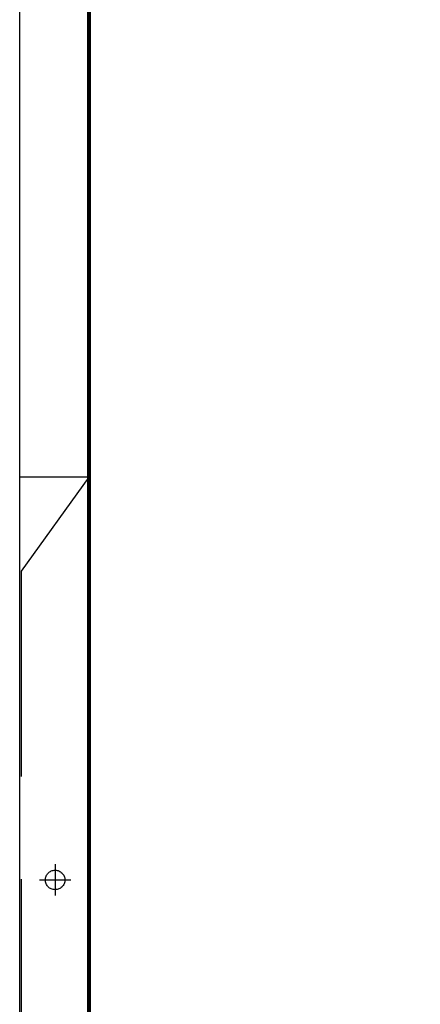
# Model space of a CAD drawing. Extents: x 86 to 137, y -215 to -185.6.
# Tile 2 of 20: x 94.8 to 99.7, y -207.4 to -195.4. Entities that reach past the tile are written whole.
import ezdxf

# ---------------------------------------------------------------- set-up
doc = ezdxf.new("R2010")
doc.units = 0
doc.header["$MEASUREMENT"] = 0
doc.linetypes.add('HIDDEN', pattern=[0.375, 0.25, -0.125])
doc.layers.get('0').update_dxf_attribs({"linetype": 'CONTINUOUS'})
doc.layers.add('PRANCHA', color=8, linetype='CONTINUOUS')

# ---------------------------------------------------------------- blocks, each defined once
blk = doc.blocks.new('A1 1-50')
at = {"layer": 'PRANCHA'}
for p, q in [((3794.895, 272.078), (3794.895, 242.703)), ((3795.739, 256.714), (3794.895, 256.714))]:
    blk.add_line(p, q, dxfattribs=at)
at = {"layer": 'PRANCHA', "linetype": 'HIDDEN', "ltscale": 10}
for p, q in [((3795.739, 256.714), (3794.915, 255.569)), ((3794.915, 255.569), (3794.915, 244.325)), ((3795.327, 252.001), (3795.327, 251.62)), ((3795.136, 251.811), (3795.518, 251.811))]:
    blk.add_line(p, q, dxfattribs=at)
at = {"layer": 'PRANCHA', "const_width": 0.0506}
blk.add_lwpolyline([(3795.739, 271.74), (3795.739, 243.04), (3836.739, 243.04), (3836.739, 271.74), (3795.739, 271.74)], dxfattribs=at)
at = {"layer": 'PRANCHA', "linetype": 'HIDDEN', "ltscale": 10}
blk.add_circle((3795.327, 251.811), 0.119, dxfattribs=at)

msp = doc.modelspace()

# ---------------------------------------------------------------- block references
msp.add_blockref('A1 1-50', (-3700.104, -457.67))

doc.saveas('drawing.dxf')
